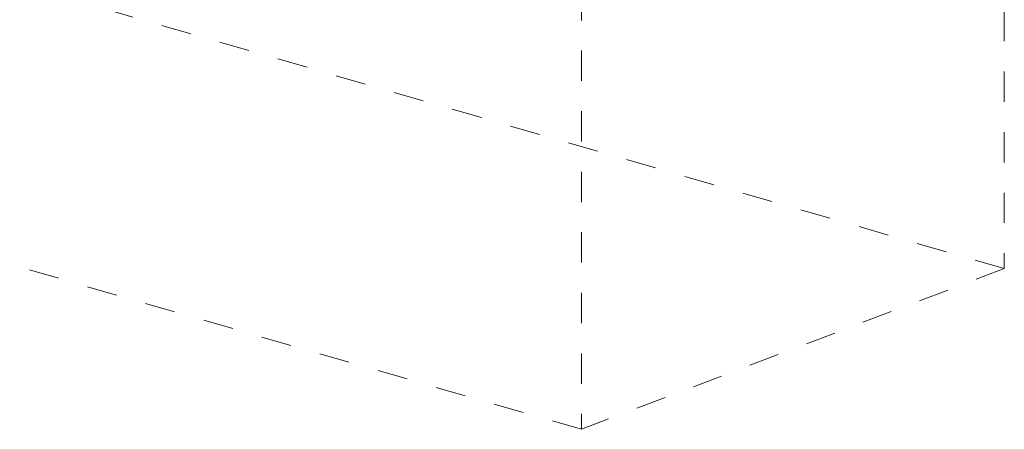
# Model space of a CAD drawing. Header units: millimetres. Extents: x 42289 to 77075, y 302 to 14468.
# Tile 16 of 41: x 45440 to 50325, y 1984 to 4013. Entities that reach past the tile are written whole.
import ezdxf

# ---------------------------------------------------------------- set-up
doc = ezdxf.new("R2010")
doc.units = ezdxf.units.MM
doc.linetypes.add('ADSK_Скрыто', pattern=[300, 150, -150])
doc.layers.add('G-____-____-SYMB', color=111, linetype='ADSK_Скрыто', lineweight=20)

msp = doc.modelspace()

# ---------------------------------------------------------------- linework, layer by layer
at = {"layer": 'G-____-____-SYMB'}
for p, q in [((50324.6, 12756), (50324.6, 2780)), ((48226.7, 11959.8), (48226.7, 1983.8)), ((50324.6, 2780), (44387.3, 4491.6)), ((48226.7, 1983.8), (42289.4, 3695.5)), ((50324.6, 2780), (48226.7, 1983.8))]:
    msp.add_line(p, q, dxfattribs=at)

doc.saveas('drawing.dxf')
